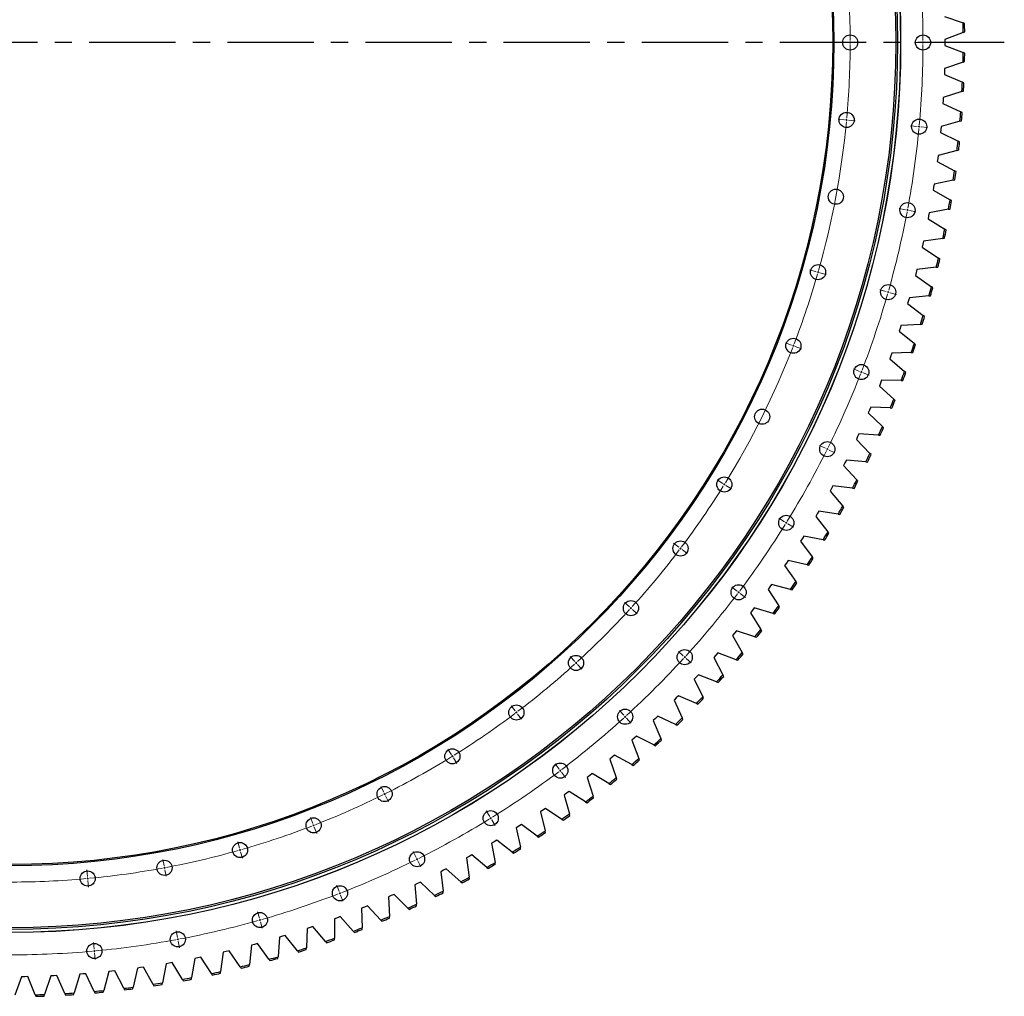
# Model space of a CAD drawing. Header units: millimetres. Extents: x -1195 to 24203, y 99347 to 119172.
# Tile 7 of 19: x 5613 to 8148, y 111999 to 114514. Entities that reach past the tile are written whole.
import ezdxf

# ---------------------------------------------------------------- set-up
doc = ezdxf.new("R2010")
doc.units = ezdxf.units.MM
doc.header["$LTSCALE"] = 100
doc.linetypes.add('CENTER', pattern=[10.16, 6.35, -1.27, 1.27, -1.27])

msp = doc.modelspace()

# ---------------------------------------------------------------- linework, layer by layer
at = {"color": 7, "linetype": 'Continuous', "lineweight": 25}
for p, q in [((7994.3, 114522.7), (8041.9, 114506.1)), ((8045.9, 114504.7), (8041.9, 114506.1)), ((8042.2, 114481.8), (7995.2, 114463.6)), ((8042.2, 114481.8), (8046.2, 114483.3)), ((7995.2, 114463.6), (7995.2, 114455.8)), ((7995.2, 114455.8), (7995.2, 114447.9)), ((7995.2, 114447.9), (8042.2, 114429.8)), ((8046.2, 114428.2), (8042.2, 114429.8)), ((8041.9, 114405.4), (7994.3, 114388.8)), ((8041.9, 114405.4), (8045.9, 114406.9)), ((7994.1, 114380.9), (7993.8, 114373.1)), ((7993.8, 114373.1), (8040.2, 114353.5)), ((7994.3, 114388.8), (7994.1, 114380.9)), ((8044.2, 114351.8), (8040.2, 114353.5)), ((8039.1, 114329.2), (7991, 114314)), ((8039.1, 114329.2), (8043.2, 114330.5)), ((7990.6, 114306.2), (7990.1, 114298.3)), ((7990.1, 114298.3), (8035.9, 114277.3)), ((7991, 114314), (7990.6, 114306.2)), ((8039.8, 114275.5), (8035.9, 114277.3)), ((8034, 114253), (7985.5, 114239.4)), ((8034, 114253), (8038.1, 114254.2)), ((7984.8, 114231.5), (7984, 114223.7)), ((7984, 114223.7), (8029.1, 114201.3)), ((7985.5, 114239.4), (7984.8, 114231.5)), ((8033, 114199.4), (8029.1, 114201.3)), ((8026.5, 114177.1), (7977.6, 114165)), ((8026.5, 114177.1), (8030.6, 114178.1)), ((7976.6, 114157.1), (7975.6, 114149.3)), ((7975.6, 114149.3), (8020, 114125.5)), ((7977.6, 114165), (7976.6, 114157.1)), ((8023.8, 114123.5), (8020, 114125.5)), ((8016.7, 114101.4), (7967.4, 114090.8)), ((8016.7, 114101.4), (8020.8, 114102.3)), ((7966.2, 114083), (7964.9, 114075.2)), ((7964.9, 114075.2), (8008.6, 114050.1)), ((7967.4, 114090.8), (7966.2, 114083)), ((7695, 114057.5), (7695, 114057.5)), ((8012.3, 114047.9), (8008.6, 114050.1)), ((8004.5, 114026.1), (7954.9, 114017)), ((8004.5, 114026.1), (8008.7, 114026.8)), ((7953.4, 114009.3), (7952, 114001.5)), ((7952, 114001.5), (7994.8, 113975)), ((7954.9, 114017), (7953.4, 114009.3)), ((7998.4, 113972.8), (7994.8, 113975)), ((7940.1, 113943.6), (7938.4, 113935.9)), ((7989.9, 113951.2), (7940.1, 113943.6)), ((7989.9, 113951.2), (7994.1, 113951.8)), ((7938.4, 113935.9), (7936.7, 113928.3)), ((7936.7, 113928.3), (7978.7, 113900.4)), ((7982.3, 113898), (7978.7, 113900.4)), ((7923, 113870.8), (7921.1, 113863.1)), ((7973.1, 113876.7), (7923, 113870.8)), ((7973.1, 113876.7), (7977.3, 113877.2)), ((7921.1, 113863.1), (7919.1, 113855.5)), ((7919.1, 113855.5), (7960.3, 113826.3)), ((7963.8, 113823.9), (7960.3, 113826.3)), ((7901.6, 113790.9), (7899.3, 113783.3)), ((7903.7, 113798.4), (7901.6, 113790.9)), ((7953.9, 113802.9), (7903.7, 113798.4)), ((7953.9, 113802.9), (7958.2, 113803.2)), ((7899.3, 113783.3), (7939.5, 113752.9)), ((7943, 113750.3), (7939.5, 113752.9)), ((7879.8, 113719.3), (7877.3, 113711.8)), ((7882.1, 113726.8), (7879.8, 113719.3)), ((7932.5, 113729.6), (7882.1, 113726.8)), ((7932.5, 113729.6), (7936.7, 113729.9)), ((7877.3, 113711.8), (7916.6, 113680.1)), ((7919.9, 113677.4), (7916.6, 113680.1)), ((7855.7, 113648.4), (7853.1, 113641)), ((7853.1, 113641), (7891.3, 113608.1)), ((7858.4, 113655.8), (7855.7, 113648.4)), ((7908.7, 113657.1), (7858.4, 113655.8)), ((7908.7, 113657.1), (7913, 113657.2)), ((7894.5, 113605.3), (7891.3, 113608.1)), ((7829.5, 113578.3), (7826.6, 113570.9)), ((7826.6, 113570.9), (7863.8, 113536.9)), ((7832.4, 113585.6), (7829.5, 113578.3)), ((7882.8, 113585.3), (7832.4, 113585.6)), ((7882.8, 113585.3), (7887.1, 113585.3)), ((7867, 113534), (7863.8, 113536.9)), ((7804.2, 113516.2), (7801.2, 113509)), ((7854.6, 113514.4), (7804.2, 113516.2)), ((7854.6, 113514.4), (7858.9, 113514.2)), ((7505.6, 113496.4), (7505.6, 113496.4)), ((7801.2, 113509), (7798, 113501.8)), ((7798, 113501.8), (7834.2, 113466.6)), ((7837.2, 113463.6), (7834.2, 113466.6)), ((7770.6, 113440.6), (7767.3, 113433.5)), ((7773.9, 113447.8), (7770.6, 113440.6)), ((7824.2, 113444.4), (7773.9, 113447.8)), ((7824.2, 113444.4), (7828.5, 113444.1)), ((7767.3, 113433.5), (7802.3, 113397.3)), ((7805.3, 113394.2), (7802.3, 113397.3)), ((7738, 113373.3), (7734.4, 113366.3)), ((7734.4, 113366.3), (7768.3, 113328.9)), ((7741.5, 113380.3), (7738, 113373.3)), ((7791.7, 113375.3), (7741.5, 113380.3)), ((7791.7, 113375.3), (7795.9, 113374.9)), ((7707, 113313.9), (7703.3, 113307)), ((7757, 113307.4), (7707, 113313.9)), ((7771.2, 113325.8), (7768.3, 113328.9)), ((7703.3, 113307), (7699.5, 113300.1)), ((7699.5, 113300.1), (7732.2, 113261.7)), ((7757, 113307.4), (7761.3, 113306.8)), ((7735, 113258.4), (7732.2, 113261.7)), ((7666.6, 113241.8), (7662.6, 113235)), ((7662.6, 113235), (7694, 113195.6)), ((7670.5, 113248.6), (7666.6, 113241.8)), ((7720.3, 113240.5), (7670.5, 113248.6)), ((7720.3, 113240.5), (7724.5, 113239.8)), ((7632, 113184.4), (7627.8, 113177.7)), ((7681.4, 113174.8), (7632, 113184.4)), ((7696.7, 113192.3), (7694, 113195.6)), ((7627.8, 113177.7), (7623.6, 113171.1)), ((7623.6, 113171.1), (7653.8, 113130.7)), ((7681.4, 113174.8), (7685.6, 113174)), ((7656.4, 113127.3), (7653.8, 113130.7)), ((7587.1, 113114.9), (7582.7, 113108.4)), ((7582.7, 113108.4), (7611.6, 113067.2)), ((7591.4, 113121.5), (7587.1, 113114.9)), ((7640.6, 113110.3), (7591.4, 113121.5)), ((7640.6, 113110.3), (7644.7, 113109.4)), ((7549, 113059.9), (7544.4, 113053.4)), ((7597.8, 113047.2), (7549, 113059.9)), ((7614.1, 113063.7), (7611.6, 113067.2)), ((7544.4, 113053.4), (7539.8, 113047.1)), ((7539.8, 113047.1), (7567.5, 113004.9)), ((7597.8, 113047.2), (7601.9, 113046.1)), ((7569.8, 113001.3), (7567.5, 113004.9)), ((7499.8, 112993.3), (7495, 112987.1)), ((7495, 112987.1), (7521.4, 112944.1)), ((7504.6, 112999.6), (7499.8, 112993.3)), ((7553, 112985.4), (7504.6, 112999.6)), ((7553, 112985.4), (7557.1, 112984.2)), ((7453.4, 112934.6), (7448.4, 112928.5)), ((7448.4, 112928.5), (7473.4, 112884.7)), ((7458.4, 112940.7), (7453.4, 112934.6)), ((7506.3, 112925), (7458.4, 112940.7)), ((7523.6, 112940.4), (7521.4, 112944.1)), ((7506.3, 112925), (7510.3, 112923.7)), ((7405.2, 112877.3), (7400, 112871.4)), ((7410.4, 112883.3), (7405.2, 112877.3)), ((7457.8, 112866.1), (7410.4, 112883.3)), ((7475.5, 112881), (7473.4, 112884.7)), ((7400, 112871.4), (7423.7, 112826.9)), ((7457.8, 112866.1), (7461.8, 112864.6)), ((7360.6, 112827.4), (7355.3, 112821.6)), ((7407.4, 112808.7), (7360.6, 112827.4)), ((7425.7, 112823.1), (7423.7, 112826.9)), ((7355.3, 112821.6), (7349.9, 112815.8)), ((7349.9, 112815.8), (7372.1, 112770.6)), ((7407.4, 112808.7), (7411.4, 112807.2)), ((7303.6, 112767.4), (7298, 112761.8)), ((7298, 112761.8), (7318.8, 112715.9)), ((7309.1, 112773.1), (7303.6, 112767.4)), ((7355.3, 112753), (7309.1, 112773.1)), ((7355.3, 112753), (7359.2, 112751.3)), ((7374, 112766.7), (7372.1, 112770.6)), ((7250.2, 112714.9), (7244.5, 112709.5)), ((7244.5, 112709.5), (7263.9, 112663)), ((7255.9, 112720.4), (7250.2, 112714.9)), ((7301.5, 112698.9), (7255.9, 112720.4)), ((7320.6, 112712), (7318.8, 112715.9)), ((7301.5, 112698.9), (7305.4, 112697)), ((7195.3, 112664.1), (7189.4, 112658.9)), ((7189.4, 112658.9), (7207.3, 112611.7)), ((7201.1, 112669.4), (7195.3, 112664.1)), ((7246, 112646.4), (7201.1, 112669.4)), ((7265.5, 112659), (7263.9, 112663)), ((7246, 112646.4), (7249.8, 112644.5)), ((7138.8, 112615), (7132.8, 112609.9)), ((7132.8, 112609.9), (7149.2, 112562.3)), ((7144.8, 112620.1), (7138.8, 112615)), ((7189, 112595.8), (7144.8, 112620.1)), ((7208.8, 112607.8), (7207.3, 112611.7)), ((7189, 112595.8), (7192.7, 112593.7)), ((7080.8, 112567.7), (7074.6, 112562.8)), ((7074.6, 112562.8), (7089.6, 112514.7)), ((7087, 112572.6), (7080.8, 112567.7)), ((7130.3, 112546.9), (7087, 112572.6)), ((7150.6, 112558.3), (7149.2, 112562.3)), ((7027.7, 112526.9), (7021.4, 112522.2)), ((7070.2, 112499.9), (7027.7, 112526.9)), ((7130.3, 112546.9), (7134, 112544.7)), ((7021.4, 112522.2), (7015, 112517.5)), ((7015, 112517.5), (7028.5, 112469)), ((7070.2, 112499.9), (7073.8, 112497.6)), ((7090.8, 112510.6), (7089.6, 112514.7)), ((6960.5, 112478.6), (6954, 112474.1)), ((6954, 112474.1), (6966, 112425.1)), ((6967, 112483.1), (6960.5, 112478.6)), ((7008.7, 112454.8), (6967, 112483.1)), ((7008.7, 112454.8), (7012.2, 112452.4)), ((7029.6, 112464.8), (7028.5, 112469)), ((6898.4, 112436.9), (6891.8, 112432.6)), ((6891.8, 112432.6), (6902.2, 112383.3)), ((6905, 112441.2), (6898.4, 112436.9)), ((6945.8, 112411.6), (6905, 112441.2)), ((6967, 112421), (6966, 112425.1)), ((6835, 112397.1), (6828.2, 112393.1)), ((6841.7, 112401.2), (6835, 112397.1)), ((6881.5, 112370.4), (6841.7, 112401.2)), ((6945.8, 112411.6), (6949.2, 112409.1)), ((6828.2, 112393.1), (6837.1, 112343.4)), ((6881.5, 112370.4), (6884.9, 112367.8)), ((6903, 112379.1), (6902.2, 112383.3)), ((6770.3, 112359.4), (6763.5, 112355.5)), ((6763.5, 112355.5), (6770.8, 112305.6)), ((6777.2, 112363.3), (6770.3, 112359.4)), ((6816.1, 112331.2), (6777.2, 112363.3)), ((6704.6, 112323.6), (6697.6, 112320)), ((6697.6, 112320), (6703.3, 112269.9)), ((6711.5, 112327.3), (6704.6, 112323.6)), ((6749.4, 112294), (6711.5, 112327.3)), ((6816.1, 112331.2), (6819.3, 112328.5)), ((6837.8, 112339.2), (6837.1, 112343.4)), ((6771.4, 112301.4), (6770.8, 112305.6)), ((6637.7, 112290), (6630.6, 112286.6)), ((6630.6, 112286.6), (6634.8, 112236.3)), ((6644.8, 112293.4), (6637.7, 112290)), ((6681.6, 112259), (6644.8, 112293.4)), ((6703.8, 112265.7), (6703.3, 112269.9)), ((6749.4, 112294), (6752.6, 112291.2)), ((6569.9, 112258.4), (6562.6, 112255.2)), ((6562.6, 112255.2), (6565.3, 112204.9)), ((6577, 112261.6), (6569.9, 112258.4)), ((6612.7, 112226.1), (6577, 112261.6)), ((6681.6, 112259), (6684.7, 112256.1)), ((6501, 112228.9), (6493.7, 112226)), ((6493.7, 112226), (6494.8, 112175.6)), ((6508.3, 112232), (6501, 112228.9)), ((6542.9, 112195.3), (6508.3, 112232)), ((6612.7, 112226.1), (6615.8, 112223)), ((6635.2, 112232.1), (6634.8, 112236.3)), ((6424, 112198.9), (6423.5, 112148.5)), ((6431.3, 112201.6), (6424, 112198.9)), ((6438.7, 112204.4), (6431.3, 112201.6)), ((6472.1, 112166.7), (6438.7, 112204.4)), ((6542.9, 112195.3), (6545.8, 112192.2)), ((6565.5, 112200.6), (6565.3, 112204.9)), ((6353.4, 112174), (6351.3, 112123.7)), ((6360.8, 112176.5), (6353.4, 112174)), ((6368.3, 112179.1), (6360.8, 112176.5)), ((6400.5, 112140.3), (6368.3, 112179.1)), ((6494.9, 112171.3), (6494.8, 112175.6)), ((6282, 112151.4), (6278.4, 112101.1)), ((6289.6, 112153.6), (6282, 112151.4)), ((6297.1, 112155.9), (6289.6, 112153.6)), ((6328.1, 112116.2), (6297.1, 112155.9)), ((6423.4, 112144.2), (6423.5, 112148.5)), ((6472.1, 112166.7), (6475, 112163.5)), ((6210, 112130.9), (6204.8, 112080.8)), ((6217.6, 112132.9), (6210, 112130.9)), ((6225.2, 112135), (6217.6, 112132.9)), ((6255, 112094.4), (6225.2, 112135)), ((6351.1, 112119.4), (6351.3, 112123.7)), ((6400.5, 112140.3), (6403.3, 112137.1)), ((6064.3, 112096.8), (6056, 112047.1)), ((6072, 112098.3), (6064.3, 112096.8)), ((6079.7, 112099.9), (6072, 112098.3)), ((6106.9, 112057.5), (6079.7, 112099.9)), ((6137.4, 112112.7), (6130.7, 112062.8)), ((6145.1, 112114.5), (6137.4, 112112.7)), ((6152.7, 112116.4), (6145.1, 112114.5)), ((6181.2, 112074.8), (6152.7, 112116.4)), ((6255, 112094.4), (6257.5, 112090.9)), ((6278.1, 112096.8), (6278.4, 112101.1)), ((6328.1, 112116.2), (6330.8, 112112.9)), ((5916.7, 112071.8), (5905.3, 112022.7)), ((5924.5, 112072.9), (5916.7, 112071.8)), ((5932.3, 112074), (5924.5, 112072.9)), ((5956.8, 112029.9), (5932.3, 112074)), ((5990.7, 112083.1), (5980.9, 112033.7)), ((5998.5, 112084.4), (5990.7, 112083.1)), ((6006.2, 112085.8), (5998.5, 112084.4)), ((6032.1, 112042.6), (6006.2, 112085.8)), ((6181.2, 112074.8), (6183.7, 112071.3)), ((6204.4, 112076.5), (6204.8, 112080.8)), ((5618.3, 112049.5), (5600.9, 112002.2)), ((5626.2, 112049.6), (5618.3, 112049.5)), ((5634.1, 112049.8), (5626.2, 112049.6)), ((5652.9, 112003), (5634.1, 112049.8)), ((5693.1, 112051.6), (5677.2, 112003.8)), ((5701, 112051.9), (5693.1, 112051.6)), ((5708.9, 112052.3), (5701, 112051.9)), ((5729.2, 112006.2), (5708.9, 112052.3)), ((5767.9, 112056), (5753.5, 112007.7)), ((5775.7, 112056.6), (5767.9, 112056)), ((5783.6, 112057.2), (5775.7, 112056.6)), ((5805.3, 112011.7), (5783.6, 112057.2)), ((5842.4, 112062.7), (5829.5, 112014)), ((5850.2, 112063.6), (5842.4, 112062.7)), ((5858.1, 112064.5), (5850.2, 112063.6)), ((5881.2, 112019.7), (5858.1, 112064.5)), ((6032.1, 112042.6), (6034.3, 112038.9)), ((6055.3, 112042.9), (6056, 112047.1)), ((6106.9, 112057.5), (6109.2, 112053.9)), ((6130.1, 112058.5), (6130.7, 112062.8)), ((5881.2, 112019.7), (5883.1, 112015.9)), ((5904.4, 112018.5), (5905.3, 112022.7)), ((5956.8, 112029.9), (5958.9, 112026.2)), ((5980, 112029.5), (5980.9, 112033.7)), ((5652.9, 112003), (5654.5, 111999.1)), ((5675.9, 111999.7), (5677.2, 112003.8)), ((5729.2, 112006.2), (5730.9, 112002.3)), ((5752.2, 112003.6), (5753.5, 112007.7)), ((5805.3, 112011.7), (5807.1, 112007.9)), ((5828.4, 112009.9), (5829.5, 112014))]:
    msp.add_line(p, q, dxfattribs=at)
at = {"linetype": 'CENTER', "ltscale": 0.35}
msp.add_line((8148.2, 114455.8), (3029.4, 114455.8), dxfattribs=at)
at = {"color": 0, "linetype": 'Continuous', "lineweight": 18}
for p, q in [((7746.3, 114455.8), (7729.3, 114455.8)), ((7751.3, 114455.8), (7748.8, 114455.8)), ((7751.3, 114455.8), (7753.8, 114455.8)), ((7756.3, 114455.8), (7773.3, 114455.8)), ((7933.8, 114455.8), (7916.8, 114455.8)), ((7938.8, 114455.8), (7936.3, 114455.8)), ((7938.8, 114455.8), (7941.3, 114455.8)), ((7943.8, 114455.8), (7960.8, 114455.8)), ((7737.1, 114256.7), (7720.1, 114258.3)), ((7742.1, 114256.2), (7739.6, 114256.5)), ((7742.1, 114256.2), (7744.5, 114256)), ((7747, 114255.8), (7764, 114254.2)), ((7923.8, 114239.4), (7906.8, 114241)), ((7928.8, 114238.9), (7926.3, 114239.2)), ((7928.8, 114238.9), (7931.2, 114238.7)), ((7933.7, 114238.5), (7950.7, 114236.9)), ((7893.9, 114024.9), (7877.1, 114028)), ((7898.8, 114024), (7896.3, 114024.4)), ((7898.8, 114024), (7901.2, 114023.5)), ((7903.7, 114023), (7920.4, 114019.9)), ((7663.9, 113865.3), (7647.6, 113870)), ((7668.7, 113864), (7666.3, 113864.7)), ((7668.7, 113864), (7671.1, 113863.3)), ((7673.5, 113862.6), (7689.9, 113858)), ((7844.3, 113814), (7827.9, 113818.7)), ((7849.1, 113812.7), (7846.7, 113813.3)), ((7849.1, 113812.7), (7851.5, 113812)), ((7853.9, 113811.3), (7870.2, 113806.6)), ((7600.6, 113676.4), (7584.7, 113682.5)), ((7605.2, 113674.6), (7602.9, 113675.5)), ((7605.2, 113674.6), (7607.6, 113673.7)), ((7609.9, 113672.8), (7625.8, 113666.6)), ((7775.4, 113608.7), (7759.6, 113614.8)), ((7780.1, 113606.9), (7777.8, 113607.8)), ((7780.1, 113606.9), (7782.4, 113606)), ((7784.8, 113605), (7800.6, 113598.9)), ((7687.9, 113410.5), (7672.7, 113418.1)), ((7692.4, 113408.3), (7690.2, 113409.4)), ((7692.4, 113408.3), (7694.7, 113407.2)), ((7696.9, 113406.1), (7712.1, 113398.5)), ((7423.1, 113320), (7408.7, 113328.9)), ((7427.4, 113317.4), (7425.2, 113318.7)), ((7427.4, 113317.4), (7429.5, 113316)), ((7431.6, 113314.7), (7446.1, 113305.8)), ((7582.5, 113221.3), (7568.1, 113230.2)), ((7586.8, 113218.7), (7584.7, 113220)), ((7586.8, 113218.7), (7588.9, 113217.3)), ((7591, 113216), (7605.5, 113207.1)), ((7310.5, 113155.6), (7296.9, 113165.8)), ((7314.5, 113152.6), (7312.5, 113154.1)), ((7314.5, 113152.6), (7316.5, 113151.1)), ((7318.5, 113149.6), (7332, 113139.3)), ((7460.1, 113042.6), (7446.6, 113052.8)), ((7464.1, 113039.6), (7462.1, 113041.1)), ((7464.1, 113039.6), (7466.1, 113038.1)), ((7468.1, 113036.6), (7481.7, 113026.3)), ((7183.2, 113002.3), (7170.6, 113013.7)), ((7186.9, 112998.9), (7185, 113000.6)), ((7186.9, 112998.9), (7188.7, 112997.2)), ((7190.6, 112995.5), (7203.1, 112984.1)), ((7321.8, 112876), (7309.2, 112887.4)), ((7042.3, 112861.4), (7030.8, 112873.9)), ((7045.6, 112857.7), (7044, 112859.5)), ((7045.6, 112857.7), (7047.3, 112855.8)), ((7049, 112854), (7060.5, 112841.4)), ((7325.4, 112872.6), (7323.6, 112874.3)), ((7325.4, 112872.6), (7327.3, 112870.9)), ((7329.1, 112869.2), (7341.7, 112857.8)), ((6889, 112734.1), (6878.7, 112747.6)), ((6892, 112730.1), (6890.5, 112732.1)), ((6892, 112730.1), (6893.5, 112728.1)), ((6895, 112726.1), (6905.2, 112712.5)), ((7168.6, 112722.8), (7157.1, 112735.4)), ((7172, 112719.1), (7170.3, 112720.9)), ((7172, 112719.1), (7173.6, 112717.3)), ((7175.3, 112715.4), (7186.8, 112702.8)), ((6724.6, 112621.4), (6715.6, 112635.9)), ((6727.2, 112617.2), (6725.9, 112619.3)), ((6727.2, 112617.2), (6728.5, 112615.1)), ((6729.8, 112612.9), (6738.8, 112598.5)), ((7002, 112584.4), (6991.7, 112598)), ((7005, 112580.4), (7003.5, 112582.4)), ((7005, 112580.4), (7006.5, 112578.4)), ((7008, 112576.4), (7018.2, 112562.9)), ((6550.5, 112524.5), (6542.9, 112539.7)), ((6552.7, 112520), (6551.6, 112522.2)), ((6552.7, 112520), (6553.8, 112517.7)), ((6554.9, 112515.5), (6562.5, 112500.3)), ((6823.3, 112462), (6814.3, 112476.5)), ((6368.2, 112444), (6362, 112459.8)), ((6825.9, 112457.8), (6824.6, 112459.9)), ((6825.9, 112457.8), (6827.2, 112455.6)), ((6828.5, 112453.5), (6837.5, 112439.1)), ((6370, 112439.3), (6369.1, 112441.6)), ((6370, 112439.3), (6370.9, 112437)), ((6371.8, 112434.6), (6377.9, 112418.8)), ((6179.2, 112380.6), (6174.6, 112397)), ((6180.6, 112375.8), (6179.9, 112378.2)), ((6180.6, 112375.8), (6181.3, 112373.4)), ((6181.9, 112371), (6186.6, 112354.7)), ((6634, 112356.6), (6626.5, 112371.8)), ((5985.2, 112335), (5982.1, 112351.7)), ((6636.3, 112352.1), (6635.1, 112354.4)), ((6636.3, 112352.1), (6637.4, 112349.9)), ((6638.5, 112347.7), (6646.1, 112332.4)), ((5787.8, 112307.5), (5786.3, 112324.4)), ((5986.1, 112330.1), (5985.7, 112332.6)), ((5986.1, 112330.1), (5986.6, 112327.6)), ((5987.1, 112325.2), (5990.2, 112308.5)), ((5788.3, 112302.5), (5788.1, 112305)), ((5788.3, 112302.5), (5788.5, 112300)), ((5788.8, 112297.5), (5790.3, 112280.6)), ((6435.9, 112269.1), (6429.7, 112285)), ((6437.7, 112264.5), (6436.8, 112266.8)), ((6437.7, 112264.5), (6438.6, 112262.1)), ((6439.5, 112259.8), (6445.6, 112243.9)), ((6230.5, 112200.3), (6225.9, 112216.6)), ((6231.9, 112195.5), (6231.2, 112197.9)), ((6231.9, 112195.5), (6232.6, 112193.1)), ((6233.3, 112190.7), (6237.9, 112174.3)), ((6019.7, 112150.7), (6016.5, 112167.4)), ((6020.6, 112145.8), (6020.1, 112148.2)), ((6020.6, 112145.8), (6021, 112143.3)), ((5805.1, 112120.8), (5803.6, 112137.7)), ((5805.6, 112115.8), (5805.4, 112118.3)), ((6021.5, 112140.9), (6024.6, 112124.2)), ((5805.6, 112115.8), (5805.8, 112113.3)), ((5806.1, 112110.8), (5807.6, 112093.9))]:
    msp.add_line(p, q, dxfattribs=at)
at = {"color": 7, "linetype": 'Continuous', "lineweight": 25}
for centre, radius in [((5588.8, 114455.8), 2292.5), ((5588.8, 114455.8), 2292.3), ((5588.8, 114455.8), 2284.5), ((5588.8, 114455.8), 2280), ((5588.8, 114455.8), 2120.5), ((5588.8, 114455.8), 2117.5), ((7751.3, 114455.8), 19.5), ((7938.8, 114455.8), 19.5), ((7742.1, 114256.2), 19.5), ((7928.8, 114238.9), 19.5), ((7714.5, 114058.4), 19.5), ((7898.8, 114024), 19.5), ((7668.7, 113864), 19.5), ((7849.1, 113812.7), 19.5), ((7605.2, 113674.6), 19.5), ((7780.1, 113606.9), 19.5), ((7524.6, 113491.9), 19.5), ((7692.4, 113408.3), 19.5), ((7427.4, 113317.4), 19.5), ((7586.8, 113218.7), 19.5), ((7314.5, 113152.6), 19.5), ((7464.1, 113039.6), 19.5), ((7186.9, 112998.9), 19.5), ((7325.4, 112872.6), 19.5), ((7045.6, 112857.7), 19.5), ((6892, 112730.1), 19.5), ((7172, 112719.1), 19.5), ((6727.2, 112617.2), 19.5), ((7005, 112580.4), 19.5), ((6552.7, 112520), 19.5), ((6825.9, 112457.8), 19.5), ((6370, 112439.3), 19.5), ((6180.6, 112375.8), 19.5), ((6636.3, 112352.1), 19.5), ((5986.1, 112330.1), 19.5), ((5788.3, 112302.5), 19.5), ((6437.7, 112264.5), 19.5), ((6231.9, 112195.5), 19.5), ((6020.6, 112145.8), 19.5), ((5805.6, 112115.8), 19.5)]:
    msp.add_circle(centre, radius, dxfattribs=at)
at = {"color": 0, "linetype": 'Continuous', "lineweight": 18}
for radius, start, end in [(2350, 0.1219, 5.1722), (2162.5, 0.1325, 5.1616), (2162.5, 354.8384, 359.8675), (2162.5, 0, 0.0662), (2162.5, 359.9338, 0), (2350, 354.8278, 359.8781), (2350, 0, 0.061), (2350, 359.939, 0), (2162.5, 344.2501, 354.5734), (2162.5, 354.6396, 354.7059), (2162.5, 354.7059, 354.7721), (2350, 349.5337, 354.584), (2350, 354.6449, 354.7059), (2350, 354.7059, 354.7668), (2350, 344.2396, 349.2899), (2350, 349.3508, 349.4118), (2350, 349.4118, 349.4727), (2162.5, 344.1176, 344.1839), (2162.5, 338.956, 343.9852), (2162.5, 344.0514, 344.1176), (2350, 338.9454, 343.9957), (2350, 344.0567, 344.1176), (2350, 344.1176, 344.1786), (2162.5, 328.3678, 338.6911), (2162.5, 338.7573, 338.8235), (2162.5, 338.8235, 338.8898), (2350, 333.6513, 338.7016), (2350, 338.7626, 338.8235), (2350, 338.8235, 338.8845), (2350, 333.5294, 333.5904), (2350, 328.3572, 333.4075), (2350, 333.4685, 333.5294), (2162.5, 323.0737, 328.1028), (2162.5, 328.1691, 328.2353), (2162.5, 328.2353, 328.3015), (2350, 323.0631, 328.1134), (2350, 328.1743, 328.2353), (2350, 328.2353, 328.2962), (2162.5, 317.7795, 322.8087), (2162.5, 322.8749, 322.9412), (2162.5, 322.9412, 323.0074), (2350, 317.769, 322.8193), (2350, 322.8802, 322.9412), (2350, 322.9412, 323.0021), (2162.5, 312.4854, 317.5146), (2162.5, 317.5808, 317.6471), (2162.5, 317.6471, 317.7133), (2162.5, 307.1913, 312.2205), (2162.5, 312.2867, 312.3529), (2162.5, 312.3529, 312.4192), (2350, 312.4748, 317.5252), (2350, 317.5861, 317.6471), (2350, 317.6471, 317.708), (2162.5, 301.8972, 306.9263), (2162.5, 306.9926, 307.0588), (2162.5, 307.0588, 307.1251), (2350, 307.1807, 312.231), (2350, 312.292, 312.3529), (2350, 312.3529, 312.4139), (2162.5, 296.6031, 301.6322), (2162.5, 301.6985, 301.7647), (2162.5, 301.7647, 301.8309), (2350, 301.8866, 306.9369), (2350, 306.9979, 307.0588), (2350, 307.0588, 307.1198), (2162.5, 291.3089, 296.3381), (2162.5, 296.4044, 296.4706), (2162.5, 296.4706, 296.5368), (2350, 296.5925, 301.6428), (2350, 301.7038, 301.7647), (2350, 301.7647, 301.8257), (2162.5, 286.0148, 291.044), (2162.5, 291.1102, 291.1765), (2162.5, 291.1765, 291.2427), (2162.5, 280.7207, 285.7499), (2162.5, 285.8161, 285.8824), (2162.5, 285.8824, 285.9486), (2350, 291.2984, 296.3487), (2350, 296.4096, 296.4706), (2350, 296.4706, 296.5315), (2162.5, 275.4266, 280.4558), (2162.5, 280.522, 280.5882), (2162.5, 280.5882, 280.6545), (2162.5, 270.1325, 275.1616), (2162.5, 275.2279, 275.2941), (2162.5, 275.2941, 275.3604), (2350, 286.0043, 291.0546), (2350, 291.1155, 291.1765), (2350, 291.1765, 291.2374), (2350, 280.7101, 285.7604), (2350, 285.8214, 285.8824), (2350, 285.8824, 285.9433), (2350, 275.416, 280.4663), (2350, 280.5273, 280.5882), (2350, 280.5882, 280.6492), (2350, 270.1219, 275.1722), (2350, 275.2332, 275.2941), (2350, 275.2941, 275.3551)]:
    msp.add_arc((5588.8, 114455.8), radius, start, end, dxfattribs=at)
at = {"color": 7, "linetype": 'Continuous', "lineweight": 25}
for radius, start, end in [(2453.6, 0.607, 1.1752), (2457.6, 0.6417, 1.1404), (2453.6, 358.8248, 359.393), (2457.6, 358.8596, 359.3583), (2453.6, 357.0426, 357.6109), (2457.6, 357.0774, 357.5761), (2453.6, 355.2604, 355.8287), (2457.6, 355.2952, 355.7939), (2453.6, 353.4782, 354.0465), (2457.6, 353.513, 354.0117), (2453.6, 351.6961, 352.2643), (2457.6, 351.7308, 352.2295), (2453.6, 349.9139, 350.4821), (2457.6, 349.9487, 350.4474), (2453.6, 348.1317, 348.7), (2457.6, 348.1665, 348.6652), (2453.6, 346.3495, 346.9178), (2457.6, 346.3843, 346.883), (2453.6, 344.5674, 345.1356), (2457.6, 344.6021, 345.1008), (2453.6, 342.7852, 343.3534), (2457.6, 342.82, 343.3187), (2453.6, 341.003, 341.5713), (2457.6, 341.0378, 341.5365), (2453.6, 339.2208, 339.7891), (2457.6, 339.2556, 339.7543), (2453.6, 337.4386, 338.0069), (2457.6, 337.4734, 337.9721), (2453.6, 335.6565, 336.2247), (2457.6, 335.6912, 336.1899), (2453.6, 333.8743, 334.4425), (2457.6, 333.9091, 334.4078), (2453.6, 332.0921, 332.6604), (2457.6, 332.1269, 332.6256), (2453.6, 330.3099, 330.8782), (2457.6, 330.3447, 330.8434), (2453.6, 328.5278, 329.096), (2457.6, 328.5625, 329.0612), (2453.6, 326.7456, 327.3138), (2457.6, 326.7804, 327.2791), (2453.6, 324.9634, 325.5317), (2457.6, 324.9982, 325.4969), (2453.6, 323.1812, 323.7495), (2457.6, 323.216, 323.7147), (2453.6, 321.399, 321.9673), (2457.6, 321.4338, 321.9325), (2453.6, 319.6169, 320.1851), (2457.6, 319.6516, 320.1503), (2453.6, 317.8347, 318.4029), (2457.6, 317.8695, 318.3682), (2453.6, 316.0525, 316.6208), (2457.6, 316.0873, 316.586), (2453.6, 314.2703, 314.8386), (2457.6, 314.3051, 314.8038), (2453.6, 312.4881, 313.0564), (2457.6, 312.5229, 313.0216), (2453.6, 310.706, 311.2742), (2457.6, 310.7407, 311.2395), (2453.6, 308.9238, 309.4921), (2457.6, 308.9586, 309.4573), (2453.6, 307.1416, 307.7099), (2457.6, 307.1764, 307.6751), (2453.6, 305.3594, 305.9277), (2457.6, 305.3942, 305.8929), (2453.6, 303.5773, 304.1455), (2457.6, 303.612, 304.1107), (2453.6, 301.7951, 302.3633), (2457.6, 301.8299, 302.3286), (2453.6, 300.0129, 300.5812), (2457.6, 300.0477, 300.5464), (2453.6, 298.2307, 298.799), (2457.6, 298.2655, 298.7642), (2453.6, 296.4485, 297.0168), (2457.6, 296.4833, 296.982), (2453.6, 294.6664, 295.2346), (2457.6, 294.7011, 295.1998), (2453.6, 292.8842, 293.4524), (2457.6, 292.919, 293.4177), (2453.6, 291.102, 291.6703), (2457.6, 291.1368, 291.6355), (2453.6, 289.3198, 289.8881), (2457.6, 289.3546, 289.8533), (2453.6, 287.5377, 288.1059), (2457.6, 287.5724, 288.0711), (2453.6, 285.7555, 286.3237), (2457.6, 285.7903, 286.289), (2453.6, 283.9733, 284.5416), (2457.6, 284.0081, 284.5068), (2453.6, 280.4089, 280.9772), (2457.6, 280.4437, 280.9424), (2453.6, 282.1911, 282.7594), (2457.6, 282.2259, 282.7246), (2453.6, 276.8446, 277.4128), (2457.6, 276.8794, 277.3781), (2453.6, 278.6268, 279.195), (2457.6, 278.6615, 279.1602), (2453.6, 271.498, 272.0663), (2457.6, 271.5328, 272.0315), (2453.6, 273.2802, 273.8485), (2457.6, 273.315, 273.8137), (2453.6, 275.0624, 275.6307), (2457.6, 275.0972, 275.5959)]:
    msp.add_arc((5588.8, 114455.8), radius, start, end, dxfattribs=at)

doc.saveas('drawing.dxf')
